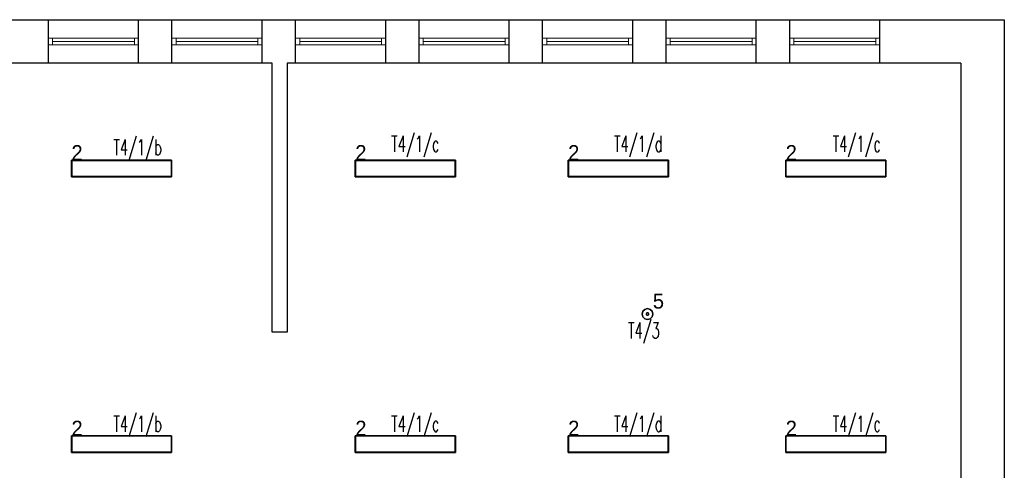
# Model space of a CAD drawing. Header units: millimetres. Extents: x 2260 to 32334, y -33324 to 11762.
# Tile 69 of 79: x 14912 to 16091, y 6930 to 7470. Entities that reach past the tile are written whole.
import ezdxf
from ezdxf.enums import TextEntityAlignment as Align

# ---------------------------------------------------------------- set-up
doc = ezdxf.new("R2010")
doc.units = ezdxf.units.MM
for name, color, linetype in [('DLX_BLD0_LUM', 142, 'Continuous'), ('DLX_BLD0_LUMKEY_IDX', 142, 'Continuous'), ('DLX_BLD1_LUM', 142, 'Continuous'), ('DLX_BLD1_LUMKEY_IDX', 142, 'Continuous'), ('EL_OS_Adres_Opraw', 7, 'Continuous')]:
    doc.layers.add(name, color=color, linetype=linetype)
doc.layers.add('stolarka', color=3, linetype='Continuous', lineweight=9)
doc.layers.add('ściany nośne', color=1, linetype='Continuous', lineweight=25)
doc.styles.add('ADESK1', font='romans', dxfattribs={"oblique": 15})
doc.styles.add('TableTextStyle', font='txt')

msp = doc.modelspace()

# ---------------------------------------------------------------- linework, layer by layer
at = {"layer": 'DLX_BLD0_LUM'}
for points in [[(15657.012, 7117.439, 0), (15657.883, 7120.689, 0)], [(15657.883, 7120.689, 0), (15657.012, 7117.439, 0)], [(15657.883, 7120.689, 0), (15657.012, 7117.439, 0)], [(15657.012, 7117.439, 0), (15657.883, 7120.689, 0)], [(15657.883, 7114.189, 0), (15657.012, 7117.439, 0)], [(15657.012, 7117.439, 0), (15657.012, 7117.439, 0)], [(15657.012, 7117.439, 0), (15657.883, 7114.189, 0)], [(15657.012, 7117.439, 0), (15657.012, 7117.439, 0)], [(15657.012, 7117.439, 0), (15657.883, 7114.189, 0)], [(15657.883, 7114.189, 0), (15657.012, 7117.439, 0)], [(15657.883, 7120.689, 0), (15660.263, 7123.068, 0)], [(15660.263, 7123.068, 0), (15657.883, 7120.689, 0)], [(15660.263, 7123.068, 0), (15657.883, 7120.689, 0)], [(15657.883, 7120.689, 0), (15660.263, 7123.068, 0)], [(15657.883, 7120.689, 0), (15657.883, 7120.689, 0)], [(15657.883, 7120.689, 0), (15657.883, 7120.689, 0)], [(15660.263, 7111.81, 0), (15657.883, 7114.189, 0)], [(15657.883, 7114.189, 0), (15657.883, 7114.189, 0)], [(15657.883, 7114.189, 0), (15660.263, 7111.81, 0)], [(15657.883, 7114.189, 0), (15657.883, 7114.189, 0)], [(15657.883, 7114.189, 0), (15660.263, 7111.81, 0)], [(15660.263, 7111.81, 0), (15657.883, 7114.189, 0)], [(15660.263, 7123.068, 0), (15663.513, 7123.939, 0)], [(15663.513, 7123.939, 0), (15660.263, 7123.068, 0)], [(15663.513, 7123.939, 0), (15660.263, 7123.068, 0)], [(15660.263, 7123.068, 0), (15663.513, 7123.939, 0)], [(15660.263, 7123.068, 0), (15660.263, 7123.068, 0)], [(15660.263, 7123.068, 0), (15660.263, 7123.068, 0)], [(15662.213, 7118.189, 0), (15662.013, 7117.439, 0)], [(15662.013, 7117.439, 0), (15662.213, 7118.189, 0)], [(15662.013, 7117.439, 0), (15662.213, 7116.689, 0)], [(15662.213, 7116.689, 0), (15662.013, 7117.439, 0)], [(15662.763, 7118.738, 0), (15662.213, 7118.189, 0)], [(15662.213, 7118.189, 0), (15662.763, 7118.738, 0)], [(15662.213, 7116.689, 0), (15662.763, 7116.14, 0)], [(15662.763, 7116.14, 0), (15662.213, 7116.689, 0)], [(15663.513, 7118.939, 0), (15662.763, 7118.738, 0)], [(15662.763, 7118.738, 0), (15663.513, 7118.939, 0)], [(15662.763, 7116.14, 0), (15663.513, 7115.939, 0)], [(15663.513, 7115.939, 0), (15662.763, 7116.14, 0)], [(15663.513, 7123.939, 0), (15663.513, 7123.939, 0)], [(15663.513, 7123.939, 0), (15666.762, 7123.068, 0)], [(15666.762, 7123.068, 0), (15663.513, 7123.939, 0)], [(15663.513, 7123.939, 0), (15663.513, 7123.939, 0)], [(15666.762, 7123.068, 0), (15663.513, 7123.939, 0)], [(15663.513, 7123.939, 0), (15666.762, 7123.068, 0)], [(15664.263, 7118.738, 0), (15663.513, 7118.939, 0)], [(15663.513, 7118.939, 0), (15664.263, 7118.738, 0)], [(15663.513, 7115.939, 0), (15664.263, 7116.14, 0)], [(15664.263, 7116.14, 0), (15663.513, 7115.939, 0)], [(15664.812, 7118.189, 0), (15664.263, 7118.738, 0)], [(15664.263, 7118.738, 0), (15664.812, 7118.189, 0)], [(15664.263, 7116.14, 0), (15664.812, 7116.689, 0)], [(15664.812, 7116.689, 0), (15664.263, 7116.14, 0)], [(15665.012, 7117.439, 0), (15664.812, 7118.189, 0)], [(15664.812, 7118.189, 0), (15665.012, 7117.439, 0)], [(15664.812, 7116.689, 0), (15665.012, 7117.439, 0)], [(15665.012, 7117.439, 0), (15664.812, 7116.689, 0)], [(15666.762, 7123.068, 0), (15666.762, 7123.068, 0)], [(15666.762, 7123.068, 0), (15669.142, 7120.689, 0)], [(15669.142, 7120.689, 0), (15666.762, 7123.068, 0)], [(15666.762, 7123.068, 0), (15666.762, 7123.068, 0)], [(15669.142, 7120.689, 0), (15666.762, 7123.068, 0)], [(15666.762, 7123.068, 0), (15669.142, 7120.689, 0)], [(15669.142, 7114.189, 0), (15666.762, 7111.81, 0)], [(15666.762, 7111.81, 0), (15669.142, 7114.189, 0)], [(15666.762, 7111.81, 0), (15669.142, 7114.189, 0)], [(15669.142, 7114.189, 0), (15666.762, 7111.81, 0)], [(15669.142, 7120.689, 0), (15669.142, 7120.689, 0)], [(15669.142, 7120.689, 0), (15670.013, 7117.439, 0)], [(15670.013, 7117.439, 0), (15669.142, 7120.689, 0)], [(15669.142, 7120.689, 0), (15669.142, 7120.689, 0)], [(15670.013, 7117.439, 0), (15669.142, 7120.689, 0)], [(15669.142, 7120.689, 0), (15670.013, 7117.439, 0)], [(15670.013, 7117.439, 0), (15669.142, 7114.189, 0)], [(15669.142, 7114.189, 0), (15670.013, 7117.439, 0)], [(15669.142, 7114.189, 0), (15670.013, 7117.439, 0)], [(15670.013, 7117.439, 0), (15669.142, 7114.189, 0)], [(15669.142, 7114.189, 0), (15669.142, 7114.189, 0)], [(15669.142, 7114.189, 0), (15669.142, 7114.189, 0)], [(15670.013, 7117.439, 0), (15670.013, 7117.439, 0)], [(15670.013, 7117.439, 0), (15670.013, 7117.439, 0)], [(15663.513, 7110.939, 0), (15660.263, 7111.81, 0)], [(15660.263, 7111.81, 0), (15660.263, 7111.81, 0)], [(15660.263, 7111.81, 0), (15663.513, 7110.939, 0)], [(15660.263, 7111.81, 0), (15660.263, 7111.81, 0)], [(15660.263, 7111.81, 0), (15663.513, 7110.939, 0)], [(15663.513, 7110.939, 0), (15660.263, 7111.81, 0)], [(15666.762, 7111.81, 0), (15663.513, 7110.939, 0)], [(15663.513, 7110.939, 0), (15666.762, 7111.81, 0)], [(15663.513, 7110.939, 0), (15666.762, 7111.81, 0)], [(15666.762, 7111.81, 0), (15663.513, 7110.939, 0)], [(15663.513, 7110.939, 0), (15663.513, 7110.939, 0)], [(15663.513, 7110.939, 0), (15663.513, 7110.939, 0)], [(15666.762, 7111.81, 0), (15666.762, 7111.81, 0)], [(15666.762, 7111.81, 0), (15666.762, 7111.81, 0)]]:
    msp.add_polyline3d(points, dxfattribs=at)
at = {"layer": 'DLX_BLD1_LUM'}
for points in [[(14973.559, 7281.687, 0), (14973.559, 7301.687, 0)], [(14973.559, 7301.687, 0), (14973.559, 7301.687, 0)], [(14973.559, 7301.687, 0), (14973.559, 7281.687, 0)], [(14973.559, 7301.687, 0), (15093.559, 7301.687, 0)], [(15093.559, 7301.687, 0), (14973.559, 7301.687, 0)], [(14973.559, 7301.687, 0), (14973.559, 7301.687, 0)], [(15093.559, 7301.687, 0), (14973.559, 7301.687, 0)], [(14973.559, 7301.687, 0), (14973.559, 7281.687, 0)], [(14973.559, 7281.687, 0), (14973.559, 7301.687, 0)], [(14973.559, 7301.687, 0), (15093.559, 7301.687, 0)], [(15093.31, 7301.437, 0), (14973.809, 7301.437, 0)], [(14973.809, 7301.437, 0), (14973.809, 7281.937, 0)], [(14973.809, 7301.437, 0), (15093.31, 7301.437, 0)], [(14973.809, 7281.937, 0), (14973.809, 7301.437, 0)], [(15093.31, 7281.937, 0), (15093.31, 7301.437, 0)], [(15093.31, 7301.437, 0), (15093.31, 7281.937, 0)], [(15093.559, 7301.687, 0), (15093.559, 7301.687, 0)], [(15093.559, 7301.687, 0), (15093.559, 7281.687, 0)], [(15093.559, 7281.687, 0), (15093.559, 7301.687, 0)], [(15093.559, 7301.687, 0), (15093.559, 7301.687, 0)], [(15093.559, 7281.687, 0), (15093.559, 7301.687, 0)], [(15093.559, 7301.687, 0), (15093.559, 7281.687, 0)], [(15313.56, 7281.687, 0), (15313.56, 7301.687, 0)], [(15313.56, 7301.687, 0), (15313.56, 7301.687, 0)], [(15313.56, 7301.687, 0), (15313.56, 7281.687, 0)], [(15313.56, 7301.687, 0), (15433.559, 7301.687, 0)], [(15433.559, 7301.687, 0), (15313.56, 7301.687, 0)], [(15313.56, 7301.687, 0), (15313.56, 7301.687, 0)], [(15433.559, 7301.687, 0), (15313.56, 7301.687, 0)], [(15313.56, 7301.687, 0), (15313.56, 7281.687, 0)], [(15313.56, 7281.687, 0), (15313.56, 7301.687, 0)], [(15313.56, 7301.687, 0), (15433.559, 7301.687, 0)], [(15433.31, 7301.437, 0), (15313.809, 7301.437, 0)], [(15313.809, 7301.437, 0), (15313.809, 7281.937, 0)], [(15313.809, 7301.437, 0), (15433.31, 7301.437, 0)], [(15313.809, 7281.937, 0), (15313.809, 7301.437, 0)], [(15433.31, 7281.937, 0), (15433.31, 7301.437, 0)], [(15433.31, 7301.437, 0), (15433.31, 7281.937, 0)], [(15433.559, 7301.687, 0), (15433.559, 7301.687, 0)], [(15433.559, 7301.687, 0), (15433.559, 7281.687, 0)], [(15433.559, 7281.687, 0), (15433.559, 7301.687, 0)], [(15433.559, 7301.687, 0), (15433.559, 7301.687, 0)], [(15433.559, 7281.687, 0), (15433.559, 7301.687, 0)], [(15433.559, 7301.687, 0), (15433.559, 7281.687, 0)], [(15568.559, 7281.687, 0), (15568.559, 7301.687, 0)], [(15568.559, 7301.687, 0), (15568.559, 7301.687, 0)], [(15568.559, 7301.687, 0), (15568.559, 7281.687, 0)], [(15568.559, 7301.687, 0), (15688.559, 7301.687, 0)], [(15688.559, 7301.687, 0), (15568.559, 7301.687, 0)], [(15568.559, 7301.687, 0), (15568.559, 7301.687, 0)], [(15688.559, 7301.687, 0), (15568.559, 7301.687, 0)], [(15568.559, 7301.687, 0), (15568.559, 7281.687, 0)], [(15568.559, 7281.687, 0), (15568.559, 7301.687, 0)], [(15568.559, 7301.687, 0), (15688.559, 7301.687, 0)], [(15688.309, 7301.437, 0), (15568.809, 7301.437, 0)], [(15568.809, 7301.437, 0), (15568.809, 7281.937, 0)], [(15568.809, 7301.437, 0), (15688.309, 7301.437, 0)], [(15568.809, 7281.937, 0), (15568.809, 7301.437, 0)], [(15688.309, 7281.937, 0), (15688.309, 7301.437, 0)], [(15688.309, 7301.437, 0), (15688.309, 7281.937, 0)], [(15688.559, 7301.687, 0), (15688.559, 7301.687, 0)], [(15688.559, 7301.687, 0), (15688.559, 7281.687, 0)], [(15688.559, 7281.687, 0), (15688.559, 7301.687, 0)], [(15688.559, 7301.687, 0), (15688.559, 7301.687, 0)], [(15688.559, 7281.687, 0), (15688.559, 7301.687, 0)], [(15688.559, 7301.687, 0), (15688.559, 7281.687, 0)], [(15829.176, 7281.687, 0), (15829.176, 7301.687, 0)], [(15829.176, 7301.687, 0), (15829.176, 7301.687, 0)], [(15829.176, 7301.687, 0), (15829.176, 7281.687, 0)], [(15829.176, 7301.687, 0), (15949.176, 7301.687, 0)], [(15949.176, 7301.687, 0), (15829.176, 7301.687, 0)], [(15829.176, 7301.687, 0), (15829.176, 7301.687, 0)], [(15949.176, 7301.687, 0), (15829.176, 7301.687, 0)], [(15829.176, 7301.687, 0), (15829.176, 7281.687, 0)], [(15829.176, 7281.687, 0), (15829.176, 7301.687, 0)], [(15829.176, 7301.687, 0), (15949.176, 7301.687, 0)], [(15948.926, 7301.437, 0), (15829.426, 7301.437, 0)], [(15829.426, 7301.437, 0), (15829.426, 7281.937, 0)], [(15829.426, 7301.437, 0), (15948.926, 7301.437, 0)], [(15829.426, 7281.937, 0), (15829.426, 7301.437, 0)], [(15948.926, 7281.937, 0), (15948.926, 7301.437, 0)], [(15948.926, 7301.437, 0), (15948.926, 7281.937, 0)], [(15949.176, 7301.687, 0), (15949.176, 7301.687, 0)], [(15949.176, 7301.687, 0), (15949.176, 7281.687, 0)], [(15949.176, 7281.687, 0), (15949.176, 7301.687, 0)], [(15949.176, 7301.687, 0), (15949.176, 7301.687, 0)], [(15949.176, 7281.687, 0), (15949.176, 7301.687, 0)], [(15949.176, 7301.687, 0), (15949.176, 7281.687, 0)], [(15093.559, 7281.687, 0), (14973.559, 7281.687, 0)], [(14973.559, 7281.687, 0), (14973.559, 7281.687, 0)], [(14973.559, 7281.687, 0), (15093.559, 7281.687, 0)], [(14973.559, 7281.687, 0), (14973.559, 7281.687, 0)], [(14973.559, 7281.687, 0), (15093.559, 7281.687, 0)], [(15093.559, 7281.687, 0), (14973.559, 7281.687, 0)], [(14973.809, 7281.937, 0), (15093.31, 7281.937, 0)], [(15093.31, 7281.937, 0), (14973.809, 7281.937, 0)], [(15093.559, 7281.687, 0), (15093.559, 7281.687, 0)], [(15093.559, 7281.687, 0), (15093.559, 7281.687, 0)], [(15433.559, 7281.687, 0), (15313.56, 7281.687, 0)], [(15313.56, 7281.687, 0), (15313.56, 7281.687, 0)], [(15313.56, 7281.687, 0), (15433.559, 7281.687, 0)], [(15313.56, 7281.687, 0), (15313.56, 7281.687, 0)], [(15313.56, 7281.687, 0), (15433.559, 7281.687, 0)], [(15433.559, 7281.687, 0), (15313.56, 7281.687, 0)], [(15313.809, 7281.937, 0), (15433.31, 7281.937, 0)], [(15433.31, 7281.937, 0), (15313.809, 7281.937, 0)], [(15433.559, 7281.687, 0), (15433.559, 7281.687, 0)], [(15433.559, 7281.687, 0), (15433.559, 7281.687, 0)], [(15688.559, 7281.687, 0), (15568.559, 7281.687, 0)], [(15568.559, 7281.687, 0), (15568.559, 7281.687, 0)], [(15568.559, 7281.687, 0), (15688.559, 7281.687, 0)], [(15568.559, 7281.687, 0), (15568.559, 7281.687, 0)], [(15568.559, 7281.687, 0), (15688.559, 7281.687, 0)], [(15688.559, 7281.687, 0), (15568.559, 7281.687, 0)], [(15568.809, 7281.937, 0), (15688.309, 7281.937, 0)], [(15688.309, 7281.937, 0), (15568.809, 7281.937, 0)], [(15688.559, 7281.687, 0), (15688.559, 7281.687, 0)], [(15688.559, 7281.687, 0), (15688.559, 7281.687, 0)], [(15949.176, 7281.687, 0), (15829.176, 7281.687, 0)], [(15829.176, 7281.687, 0), (15829.176, 7281.687, 0)], [(15829.176, 7281.687, 0), (15949.176, 7281.687, 0)], [(15829.176, 7281.687, 0), (15829.176, 7281.687, 0)], [(15829.176, 7281.687, 0), (15949.176, 7281.687, 0)], [(15949.176, 7281.687, 0), (15829.176, 7281.687, 0)], [(15829.426, 7281.937, 0), (15948.926, 7281.937, 0)], [(15948.926, 7281.937, 0), (15829.426, 7281.937, 0)], [(15949.176, 7281.687, 0), (15949.176, 7281.687, 0)], [(15949.176, 7281.687, 0), (15949.176, 7281.687, 0)], [(14973.559, 6951.687, 0), (14973.559, 6971.687, 0)], [(14973.559, 6971.687, 0), (14973.559, 6971.687, 0)], [(14973.559, 6971.687, 0), (14973.559, 6951.687, 0)], [(14973.559, 6971.687, 0), (15093.559, 6971.687, 0)], [(15093.559, 6971.687, 0), (14973.559, 6971.687, 0)], [(14973.559, 6971.687, 0), (14973.559, 6971.687, 0)], [(15093.559, 6971.687, 0), (14973.559, 6971.687, 0)], [(14973.559, 6971.687, 0), (14973.559, 6951.687, 0)], [(14973.559, 6951.687, 0), (14973.559, 6971.687, 0)], [(14973.559, 6971.687, 0), (15093.559, 6971.687, 0)], [(15093.31, 6971.437, 0), (14973.809, 6971.437, 0)], [(14973.809, 6971.437, 0), (14973.809, 6951.937, 0)], [(14973.809, 6971.437, 0), (15093.31, 6971.437, 0)], [(14973.809, 6951.937, 0), (14973.809, 6971.437, 0)], [(15093.31, 6951.937, 0), (15093.31, 6971.437, 0)], [(15093.31, 6971.437, 0), (15093.31, 6951.937, 0)], [(15093.559, 6971.687, 0), (15093.559, 6971.687, 0)], [(15093.559, 6971.687, 0), (15093.559, 6951.687, 0)], [(15093.559, 6951.687, 0), (15093.559, 6971.687, 0)], [(15093.559, 6971.687, 0), (15093.559, 6971.687, 0)], [(15093.559, 6951.687, 0), (15093.559, 6971.687, 0)], [(15093.559, 6971.687, 0), (15093.559, 6951.687, 0)], [(15313.56, 6951.687, 0), (15313.56, 6971.687, 0)], [(15313.56, 6971.687, 0), (15313.56, 6971.687, 0)], [(15313.56, 6971.687, 0), (15313.56, 6951.687, 0)], [(15313.56, 6971.687, 0), (15433.559, 6971.687, 0)], [(15433.559, 6971.687, 0), (15313.56, 6971.687, 0)], [(15313.56, 6971.687, 0), (15313.56, 6971.687, 0)], [(15433.559, 6971.687, 0), (15313.56, 6971.687, 0)], [(15313.56, 6971.687, 0), (15313.56, 6951.687, 0)], [(15313.56, 6951.687, 0), (15313.56, 6971.687, 0)], [(15313.56, 6971.687, 0), (15433.559, 6971.687, 0)], [(15433.31, 6971.437, 0), (15313.809, 6971.437, 0)], [(15313.809, 6971.437, 0), (15313.809, 6951.937, 0)], [(15313.809, 6971.437, 0), (15433.31, 6971.437, 0)], [(15313.809, 6951.937, 0), (15313.809, 6971.437, 0)], [(15433.31, 6951.937, 0), (15433.31, 6971.437, 0)], [(15433.31, 6971.437, 0), (15433.31, 6951.937, 0)], [(15433.559, 6971.687, 0), (15433.559, 6971.687, 0)], [(15433.559, 6971.687, 0), (15433.559, 6951.687, 0)], [(15433.559, 6951.687, 0), (15433.559, 6971.687, 0)], [(15433.559, 6971.687, 0), (15433.559, 6971.687, 0)], [(15433.559, 6951.687, 0), (15433.559, 6971.687, 0)], [(15433.559, 6971.687, 0), (15433.559, 6951.687, 0)], [(15568.559, 6951.687, 0), (15568.559, 6971.687, 0)], [(15568.559, 6971.687, 0), (15568.559, 6971.687, 0)], [(15568.559, 6971.687, 0), (15568.559, 6951.687, 0)], [(15568.559, 6971.687, 0), (15688.559, 6971.687, 0)], [(15688.559, 6971.687, 0), (15568.559, 6971.687, 0)], [(15568.559, 6971.687, 0), (15568.559, 6971.687, 0)], [(15688.559, 6971.687, 0), (15568.559, 6971.687, 0)], [(15568.559, 6971.687, 0), (15568.559, 6951.687, 0)], [(15568.559, 6951.687, 0), (15568.559, 6971.687, 0)], [(15568.559, 6971.687, 0), (15688.559, 6971.687, 0)], [(15688.309, 6971.437, 0), (15568.809, 6971.437, 0)], [(15568.809, 6971.437, 0), (15568.809, 6951.937, 0)], [(15568.809, 6971.437, 0), (15688.309, 6971.437, 0)], [(15568.809, 6951.937, 0), (15568.809, 6971.437, 0)], [(15688.309, 6951.937, 0), (15688.309, 6971.437, 0)], [(15688.309, 6971.437, 0), (15688.309, 6951.937, 0)], [(15688.559, 6971.687, 0), (15688.559, 6971.687, 0)], [(15688.559, 6971.687, 0), (15688.559, 6951.687, 0)], [(15688.559, 6951.687, 0), (15688.559, 6971.687, 0)], [(15688.559, 6971.687, 0), (15688.559, 6971.687, 0)], [(15688.559, 6951.687, 0), (15688.559, 6971.687, 0)], [(15688.559, 6971.687, 0), (15688.559, 6951.687, 0)], [(15829.176, 6951.687, 0), (15829.176, 6971.687, 0)], [(15829.176, 6971.687, 0), (15829.176, 6971.687, 0)], [(15829.176, 6971.687, 0), (15829.176, 6951.687, 0)], [(15829.176, 6971.687, 0), (15949.176, 6971.687, 0)], [(15949.176, 6971.687, 0), (15829.176, 6971.687, 0)], [(15829.176, 6971.687, 0), (15829.176, 6971.687, 0)], [(15949.176, 6971.687, 0), (15829.176, 6971.687, 0)], [(15829.176, 6971.687, 0), (15829.176, 6951.687, 0)], [(15829.176, 6951.687, 0), (15829.176, 6971.687, 0)], [(15829.176, 6971.687, 0), (15949.176, 6971.687, 0)], [(15948.926, 6971.437, 0), (15829.426, 6971.437, 0)], [(15829.426, 6971.437, 0), (15829.426, 6951.937, 0)], [(15829.426, 6971.437, 0), (15948.926, 6971.437, 0)], [(15829.426, 6951.937, 0), (15829.426, 6971.437, 0)], [(15948.926, 6951.937, 0), (15948.926, 6971.437, 0)], [(15948.926, 6971.437, 0), (15948.926, 6951.937, 0)], [(15949.176, 6971.687, 0), (15949.176, 6971.687, 0)], [(15949.176, 6971.687, 0), (15949.176, 6951.687, 0)], [(15949.176, 6951.687, 0), (15949.176, 6971.687, 0)], [(15949.176, 6971.687, 0), (15949.176, 6971.687, 0)], [(15949.176, 6951.687, 0), (15949.176, 6971.687, 0)], [(15949.176, 6971.687, 0), (15949.176, 6951.687, 0)], [(15093.559, 6951.687, 0), (14973.559, 6951.687, 0)], [(14973.559, 6951.687, 0), (14973.559, 6951.687, 0)], [(14973.559, 6951.687, 0), (15093.559, 6951.687, 0)], [(14973.559, 6951.687, 0), (14973.559, 6951.687, 0)], [(14973.559, 6951.687, 0), (15093.559, 6951.687, 0)], [(15093.559, 6951.687, 0), (14973.559, 6951.687, 0)], [(14973.809, 6951.937, 0), (15093.31, 6951.937, 0)], [(15093.31, 6951.937, 0), (14973.809, 6951.937, 0)], [(15093.559, 6951.687, 0), (15093.559, 6951.687, 0)], [(15093.559, 6951.687, 0), (15093.559, 6951.687, 0)], [(15433.559, 6951.687, 0), (15313.56, 6951.687, 0)], [(15313.56, 6951.687, 0), (15313.56, 6951.687, 0)], [(15313.56, 6951.687, 0), (15433.559, 6951.687, 0)], [(15313.56, 6951.687, 0), (15313.56, 6951.687, 0)], [(15313.56, 6951.687, 0), (15433.559, 6951.687, 0)], [(15433.559, 6951.687, 0), (15313.56, 6951.687, 0)], [(15313.809, 6951.937, 0), (15433.31, 6951.937, 0)], [(15433.31, 6951.937, 0), (15313.809, 6951.937, 0)], [(15433.559, 6951.687, 0), (15433.559, 6951.687, 0)], [(15433.559, 6951.687, 0), (15433.559, 6951.687, 0)], [(15688.559, 6951.687, 0), (15568.559, 6951.687, 0)], [(15568.559, 6951.687, 0), (15568.559, 6951.687, 0)], [(15568.559, 6951.687, 0), (15688.559, 6951.687, 0)], [(15568.559, 6951.687, 0), (15568.559, 6951.687, 0)], [(15568.559, 6951.687, 0), (15688.559, 6951.687, 0)], [(15688.559, 6951.687, 0), (15568.559, 6951.687, 0)], [(15568.809, 6951.937, 0), (15688.309, 6951.937, 0)], [(15688.309, 6951.937, 0), (15568.809, 6951.937, 0)], [(15688.559, 6951.687, 0), (15688.559, 6951.687, 0)], [(15688.559, 6951.687, 0), (15688.559, 6951.687, 0)], [(15949.176, 6951.687, 0), (15829.176, 6951.687, 0)], [(15829.176, 6951.687, 0), (15829.176, 6951.687, 0)], [(15829.176, 6951.687, 0), (15949.176, 6951.687, 0)], [(15829.176, 6951.687, 0), (15829.176, 6951.687, 0)], [(15829.176, 6951.687, 0), (15949.176, 6951.687, 0)], [(15949.176, 6951.687, 0), (15829.176, 6951.687, 0)], [(15829.426, 6951.937, 0), (15948.926, 6951.937, 0)], [(15948.926, 6951.937, 0), (15829.426, 6951.937, 0)], [(15949.176, 6951.687, 0), (15949.176, 6951.687, 0)], [(15949.176, 6951.687, 0), (15949.176, 6951.687, 0)]]:
    msp.add_polyline3d(points, dxfattribs=at)
at = {"layer": 'stolarka', "color": 0}
for p, q in [((14945.944, 7447.842), (14950.944, 7447.842)), ((14950.944, 7447.842), (14950.944, 7439.842)), ((14950.944, 7447.842), (15048.944, 7447.842)), ((14950.944, 7443.842), (15048.944, 7443.842)), ((15053.944, 7447.842), (15048.944, 7447.842)), ((15048.944, 7447.842), (15048.944, 7439.842)), ((15093.944, 7447.842), (15098.944, 7447.842)), ((15098.944, 7447.842), (15098.944, 7439.842)), ((15098.944, 7447.842), (15196.944, 7447.842)), ((15098.944, 7443.842), (15196.944, 7443.842)), ((15201.944, 7447.842), (15196.944, 7447.842)), ((15196.944, 7447.842), (15196.944, 7439.842)), ((15241.944, 7447.842), (15246.944, 7447.842)), ((15246.944, 7447.842), (15246.944, 7439.842)), ((15246.944, 7447.842), (15344.944, 7447.842)), ((15246.944, 7443.842), (15344.944, 7443.842)), ((15349.944, 7447.842), (15344.944, 7447.842)), ((15344.944, 7447.842), (15344.944, 7439.842)), ((15389.944, 7447.842), (15394.944, 7447.842)), ((15394.944, 7447.842), (15394.944, 7439.842)), ((15394.944, 7447.842), (15492.944, 7447.842)), ((15394.944, 7443.842), (15492.944, 7443.842)), ((15497.944, 7447.842), (15492.944, 7447.842)), ((15492.944, 7447.842), (15492.944, 7439.842)), ((15537.944, 7447.842), (15542.944, 7447.842)), ((15542.944, 7447.842), (15542.944, 7439.842)), ((15542.944, 7447.842), (15640.944, 7447.842)), ((15542.944, 7443.842), (15640.944, 7443.842)), ((15645.944, 7447.842), (15640.944, 7447.842)), ((15640.944, 7447.842), (15640.944, 7439.842)), ((15685.944, 7447.842), (15690.944, 7447.842)), ((15690.944, 7447.842), (15690.944, 7439.842)), ((15690.944, 7447.842), (15788.944, 7447.842)), ((15690.944, 7443.842), (15788.944, 7443.842)), ((15793.944, 7447.842), (15788.944, 7447.842)), ((15788.944, 7447.842), (15788.944, 7439.842)), ((15833.944, 7447.842), (15838.944, 7447.842)), ((15838.944, 7447.842), (15838.944, 7439.842)), ((15838.944, 7447.842), (15936.944, 7447.842)), ((15838.944, 7443.842), (15936.944, 7443.842)), ((15941.944, 7447.842), (15936.944, 7447.842)), ((15936.944, 7447.842), (15936.944, 7439.842)), ((14950.944, 7439.842), (14945.944, 7439.842)), ((14950.944, 7439.842), (15048.944, 7439.842)), ((15048.944, 7439.842), (15053.944, 7439.842)), ((15098.944, 7439.842), (15093.944, 7439.842)), ((15098.944, 7439.842), (15196.944, 7439.842)), ((15196.944, 7439.842), (15201.944, 7439.842)), ((15246.944, 7439.842), (15241.944, 7439.842)), ((15246.944, 7439.842), (15344.944, 7439.842)), ((15344.944, 7439.842), (15349.944, 7439.842)), ((15394.944, 7439.842), (15389.944, 7439.842)), ((15394.944, 7439.842), (15492.944, 7439.842)), ((15492.944, 7439.842), (15497.944, 7439.842)), ((15542.944, 7439.842), (15537.944, 7439.842)), ((15542.944, 7439.842), (15640.944, 7439.842)), ((15640.944, 7439.842), (15645.944, 7439.842)), ((15690.944, 7439.842), (15685.944, 7439.842)), ((15690.944, 7439.842), (15788.944, 7439.842)), ((15788.944, 7439.842), (15793.944, 7439.842)), ((15838.944, 7439.842), (15833.944, 7439.842)), ((15838.944, 7439.842), (15936.944, 7439.842)), ((15936.944, 7439.842), (15941.944, 7439.842))]:
    msp.add_line(p, q, dxfattribs=at)
at = {"layer": 'ściany nośne', "color": 0}
for p, q in [((14206.026, 7469.842), (16091.026, 7469.842)), ((14783.026, 7469.842), (15203.026, 7469.842)), ((14945.944, 7417.842), (14945.944, 7469.842)), ((15053.944, 7417.842), (15053.944, 7469.842)), ((15093.944, 7417.842), (15093.944, 7469.842)), ((15201.944, 7417.842), (15201.944, 7469.842)), ((15241.944, 7417.842), (15241.944, 7469.842)), ((15349.944, 7417.842), (15349.944, 7469.842)), ((15389.944, 7417.842), (15389.944, 7469.842)), ((15497.944, 7417.842), (15497.944, 7469.842)), ((15523.026, 7469.842), (15943.026, 7469.842)), ((15537.944, 7417.842), (15537.944, 7469.842)), ((15645.944, 7417.842), (15645.944, 7469.842)), ((15685.944, 7417.842), (15685.944, 7469.842)), ((15793.944, 7417.842), (15793.944, 7469.842)), ((15833.944, 7417.842), (15833.944, 7469.842)), ((15941.944, 7417.842), (15941.944, 7469.842)), ((16091.026, 7469.842), (16091.026, 6847.842)), ((15214.026, 7417.842), (14206.026, 7417.842)), ((15203.026, 7417.842), (14787.026, 7417.842)), ((15214.026, 7095.842), (15214.026, 7417.842)), ((15232.026, 7417.842), (15232.026, 7095.842)), ((16039.026, 7417.842), (15232.026, 7417.842)), ((15943.026, 7417.842), (15527.026, 7417.842)), ((16039.026, 7417.842), (16039.026, 6847.842)), ((15232.026, 7095.842), (15214.026, 7095.842))]:
    msp.add_line(p, q, dxfattribs=at)

# ---------------------------------------------------------------- texts
at = {"layer": 'DLX_BLD0_LUMKEY_IDX', "style": 'TableTextStyle'}
msp.add_text('5', height=18, dxfattribs=at).set_placement((15670.012, 7123.939))
at = {"layer": 'DLX_BLD1_LUMKEY_IDX', "style": 'TableTextStyle'}
for p in [(14973.559, 7301.687), (15313.559, 7301.687), (15568.559, 7301.687), (15829.176, 7301.687), (14973.559, 6971.687), (15313.559, 6971.687), (15568.559, 6971.687), (15829.176, 6971.687)]:
    msp.add_text('2', height=18, dxfattribs=at).set_placement(p)
at = {"layer": 'EL_OS_Adres_Opraw', "style": 'ADESK1', "width": 0.6}
for s, p in [('T4/1/b', (15052.803, 7326.609, 1.103)), ('T4/1/c', (15385.394, 7330.73, 1.103)), ('T4/1/d', (15652.497, 7330.73, 1.103)), ('T4/1/c', (15914.304, 7330.73, 1.103)), ('T4/3', (15659.241, 7107.308, 1.103)), ('T4/1/b', (15052.803, 6995.555, 1.103)), ('T4/1/c', (15385.394, 6995.555, 1.103)), ('T4/1/d', (15652.497, 6995.555, 1.103)), ('T4/1/c', (15914.304, 6995.555, 1.103))]:
    msp.add_text(s, height=19, rotation=359.999997, dxfattribs=at).set_placement(p, align=Align.TOP_CENTER)

doc.saveas('drawing.dxf')
